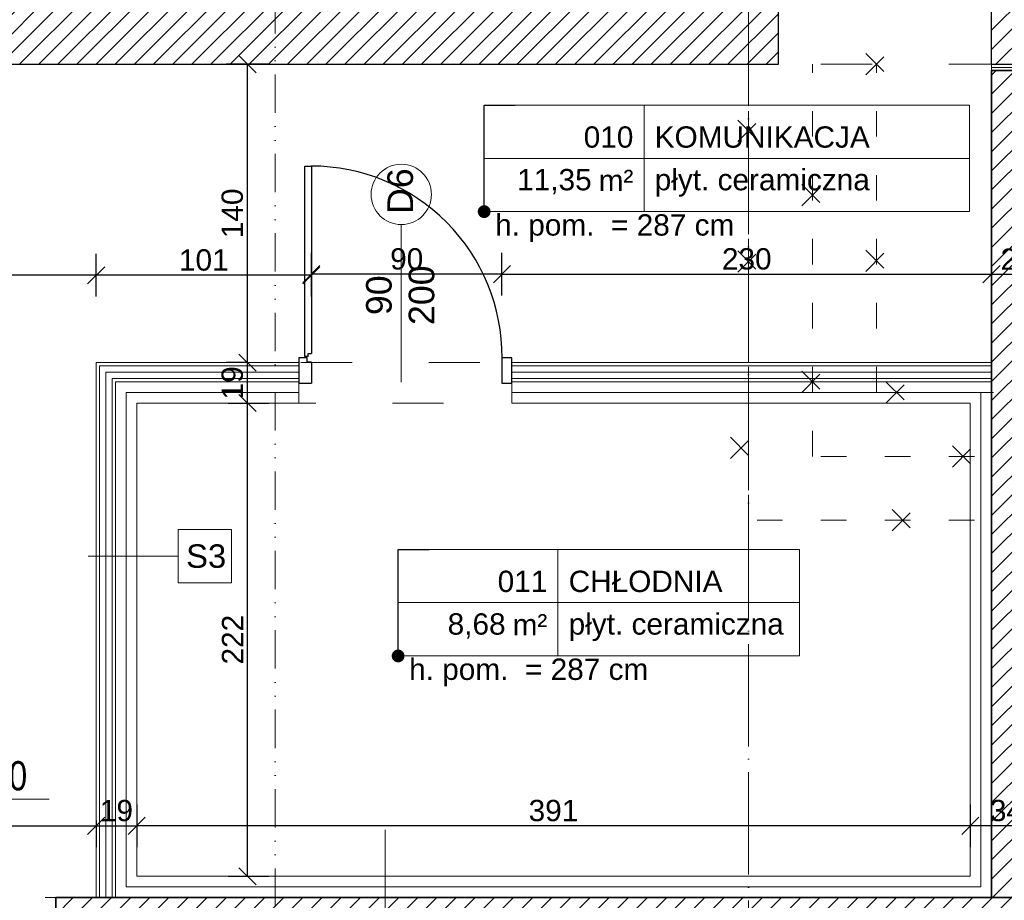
# Model space of a CAD drawing. Header units: millimetres. Extents: x -2720 to 125583, y -8970 to 34912.
# Tile 43 of 105: x 14447 to 14909, y 17928 to 18342. Entities that reach past the tile are written whole.
import ezdxf
from ezdxf import colors
from ezdxf.entities.mleader import LeaderData, LeaderLine
from ezdxf.enums import TextEntityAlignment as Align
from ezdxf.math import Vec2, Vec3

# ---------------------------------------------------------------- set-up
doc = ezdxf.new("R2010")
doc.units = ezdxf.units.MM
for name, pattern in [('1KS_2KP-50', [37.05, 12, 6, -6.35, 0, -6.35, 0, -6.35]), ('ACAD_ISO03W100', [30, 12, -18]), ('ACAD_ISO04W100', [30, 24, -3, 0, -3])]:
    doc.linetypes.add(name, pattern=pattern)
for name, color, linetype, lineweight, true_color in [('A_DZIAŁOWA_PROJEKTOWANE', 7, 'Continuous', 18, 0x007cb0), ('A_HATCH', 7, 'Continuous', 5, 0x999999), ('A_HATCH_PROJEKTOWANE', 7, 'Continuous', 9, 0x0089b6), ('A_IZOLEACJA TERMI_PROJEKTOWANA', 7, 'Continuous', 15, 0x0089b6), ('A_ŚCIANY NOWOPROJEKTOWANE', 140, 'Continuous', 35, 0x00bfff)]:
    doc.layers.add(name, color=color, linetype=linetype, lineweight=lineweight, true_color=true_color)
for name, color, linetype, lineweight in [('A_KONST_ISTNIEJĄCE', 83, 'Continuous', 25), ('A_LINIA PRZEKROJOWA', 223, '1KS_2KP-50', 15), ('A_OPISY', 40, 'Continuous', 9), ('A_OSIE KONSTRUKCYJNE', 150, 'ACAD_ISO04W100', 5), ('A_WIDOK', 141, 'Continuous', 13), ('A_WYMIAROWANIE', 7, 'Continuous', 9)]:
    doc.layers.add(name, color=color, linetype=linetype, lineweight=lineweight)
doc.layers.add('A_NIEWIDOCZNE  POMOCNICZE', color=252, linetype='ACAD_ISO03W100', lineweight=5, plot=False)
doc.styles.add('APLUS', font='arial.ttf', dxfattribs={"width": 0.6})
doc.styles.add('ARIAL', font='arial.ttf')
doc.styles.get("Standard").update_dxf_attribs({"font": 'arial.ttf'})
doc.linetypes.add('BATTING', pattern='A,0.0001,-0.1,[134,ltypeshp.shx,S=0.1,R=0,X=-0.1,Y=0],-0.2,[134,ltypeshp.shx,S=0.1,R=180,X=0.1,Y=0],-0.1', length=0.4001)
doc.dimstyles.new('1 do 100', dxfattribs={"dimtxt": 10, "dimasz": 8, "dimexe": 10, "dimexo": 10, "dimgap": 2, "dimtad": 1, "dimdec": 0, "dimtxsty": 'Standard', "dimblk": 'OBLIQUE', "dimcen": 2.5, "dimadec": 0, "dimazin": 0, "dimtfac": 1, "dimtdec": 0, "dimtmove": 0, "dimatfit": 3, "dimldrblk": 'OBLIQUE', "dimfxl": 10, "dimfxlon": 1, "dimarcsym": 0})
pattern_1 = [(45, (-1713.23, 355.087), (-4.490128, 4.490128), [])]

# ---------------------------------------------------------------- blocks, each defined once
blk = doc.blocks.new('*U8')
blk.add_hatch(color=256).paths.add_polyline_path([(0, 0.1532), (-0.198, 0.1532), (0, 0)])
blk.add_line((0, 0.1532), (0, 0.4))
blk.add_lwpolyline([(0, 0.1532), (0, 0), (-0.198, 0.1532), (0.6852, 0.1532)])
at = {"style": 'APLUS', "width": 0.8}
blk.add_attdef('%%P_0.00', text='', height=0.2, dxfattribs=at).set_placement((-0.1457, 0.1532), align=Align.BOTTOM_LEFT)
blk = doc.blocks.new('*U109')
at = {"lineweight": 5}
for p, q in [((-75, -25), (-75, 25)), ((-75, 25), (0, 25)), ((0, 0), (0, 25)), ((0, 25), (152.71, 25)), ((152.71, 25), (152.71, -25)), ((-75, -25), (0, -25)), ((152.71, -25), (0, -25))]:
    blk.add_line(p, q, dxfattribs=at)
at = {"lineweight": 5, "ltscale": 18.5}
for p, q in [((0, 25), (0, -25)), ((-75, 0), (152.71, 0))]:
    blk.add_line(p, q, dxfattribs=at)
at = {"lineweight": 5, "ltscale": 18.5, "insert": (-5, -10.38), "char_height": 10, "attachment_point": 6, "style": 'ARIAL'}
blk.add_mtext('\\A1;m²', dxfattribs=at)
at = {"lineweight": 5, "style": 'ARIAL'}
blk.add_attdef('1NR', text='', height=10, dxfattribs=at).set_placement((-5, 5), align=Align.RIGHT)
blk.add_attdef('2POM', (5, 5), '', height=10, dxfattribs=at)
blk.add_attdef('4PL2', text='', height=10, dxfattribs=at).set_placement((-24.57, -5), align=Align.TOP_RIGHT)
blk.add_attdef('3POS', text='', height=10, dxfattribs=at).set_placement((5, -5), align=Align.TOP_LEFT)
blk = doc.blocks.new('_Dot')
at = {"color": 0, "linetype": 'ByBlock', "lineweight": -2}
blk.add_line((-0.5, 0), (-1, 0), dxfattribs=at)
at = {"color": 0, "linetype": 'ByBlock', "const_width": 0.5}
blk.add_lwpolyline([(-0.25, 0, 1), (0.25, 0, 1)], format="xyb", close=True, dxfattribs=at)
blk = doc.blocks.new('*U146')
at = {"lineweight": 5}
for p, q in [((-75, -25), (-75, 25)), ((-75, 25), (0, 25)), ((0, 0), (0, 25)), ((0, 25), (113.29, 25)), ((113.29, 25), (113.29, -25)), ((-75, -25), (0, -25)), ((113.29, -25), (0, -25))]:
    blk.add_line(p, q, dxfattribs=at)
at = {"lineweight": 5, "ltscale": 18.5}
for p, q in [((0, 25), (0, -25)), ((-75, 0), (113.29, 0))]:
    blk.add_line(p, q, dxfattribs=at)
at = {"lineweight": 5, "ltscale": 18.5, "insert": (-5, -10.38), "char_height": 10, "attachment_point": 6, "style": 'ARIAL'}
blk.add_mtext('\\A1;m²', dxfattribs=at)
at = {"lineweight": 5, "style": 'ARIAL'}
blk.add_attdef('1NR', text='', height=10, dxfattribs=at).set_placement((-5, 5), align=Align.RIGHT)
blk.add_attdef('2POM', (5, 5), '', height=10, dxfattribs=at)
blk.add_attdef('4PL2', text='', height=10, dxfattribs=at).set_placement((-24.57, -5), align=Align.TOP_RIGHT)
blk.add_attdef('3POS', text='', height=10, dxfattribs=at).set_placement((5, -5), align=Align.TOP_LEFT)
blk = doc.blocks.new('OSI')
at = {"layer": 'A_OSIE KONSTRUKCYJNE', "ltscale": 2}
blk.add_line((17829.03, 22227.01), (17829.03, 19966.92), dxfattribs=at)
blk = doc.blocks.new('ROZBIÓRKI_DOM')
at = {"layer": 'A_OPISY', "color": 22, "linetype": 'ACAD_ISO03W100', "true_color": 0xe22908}
for p, q in [((19116.15, 7729.89), (19126.15, 7719.89)), ((19116.15, 7719.89), (19126.15, 7729.89)), ((19056.15, 7698.57), (19066.15, 7688.57)), ((19056.15, 7688.57), (19066.15, 7698.57)), ((19086.15, 7668.45), (19096.15, 7658.45)), ((19086.15, 7658.45), (19096.15, 7668.45)), ((19056.15, 7637.27), (19066.15, 7627.27)), ((19056.15, 7627.27), (19066.15, 7637.27)), ((19116.15, 7637.68), (19126.15, 7627.68)), ((19116.15, 7627.68), (19126.15, 7637.68)), ((19086.15, 7580.89), (19096.15, 7570.89)), ((19086.15, 7570.89), (19096.15, 7580.89)), ((19125.65, 7575.89), (19135.65, 7565.89)), ((19125.65, 7565.89), (19135.65, 7575.89)), ((19052.65, 7549.85), (19062.65, 7539.85)), ((19052.65, 7539.85), (19062.65, 7549.85)), ((19156.8, 7545.89), (19166.8, 7535.89)), ((19156.8, 7535.89), (19166.8, 7545.89)), ((19128.49, 7515.89), (19138.49, 7505.89)), ((19128.49, 7505.89), (19138.49, 7515.89))]:
    blk.add_line(p, q, dxfattribs=at)
for points in [[(19347.15, 7510.89), (19061.15, 7510.89), (19061.15, 7724.89)], [(19347.15, 7540.89), (19091.15, 7540.89), (19091.15, 7724.89)], [(19566.15, 7570.89), (19121.15, 7570.89), (19121.15, 7724.89)]]:
    blk.add_lwpolyline(points, dxfattribs=at)
blk = doc.blocks.new('_Oblique')
at = {"color": 0, "linetype": 'ByBlock', "lineweight": -2}
blk.add_line((-0.5, -0.5), (0.5, 0.5), dxfattribs=at)
blk = doc.blocks.new('*D225')
at = {"layer": 'A_WYMIAROWANIE', "color": 0, "lineweight": -2, "ltscale": 2, "transparency": 16777216}
for p, q in [((14343.26, 17963.32), (14343.26, 17953.32)), ((14343.26, 17963.32), (14483.26, 17963.32)), ((14483.26, 17965.89), (14483.26, 17953.32))]:
    blk.add_line(p, q, dxfattribs=at)
at = {"layer": 'Defpoints', "color": 0, "ltscale": 2, "transparency": 16777216}
for p in [(14483.26, 17975.89), (14343.26, 17971.33), (14483.26, 17963.32)]:
    blk.add_point(p, dxfattribs=at)
at = {"layer": 'A_WYMIAROWANIE', "color": 0, "lineweight": -2, "ltscale": 2, "transparency": 16777216, "xscale": 8, "yscale": 8, "zscale": 8, "rotation": 180}
blk.add_blockref('_Oblique', (14343.26, 17963.32), dxfattribs=at)
at = {"layer": 'A_WYMIAROWANIE', "color": 0, "lineweight": -2, "ltscale": 2, "transparency": 16777216, "xscale": 8, "yscale": 8, "zscale": 8}
blk.add_blockref('_Oblique', (14483.26, 17963.32), dxfattribs=at)
at = {"layer": 'A_WYMIAROWANIE', "color": 0, "ltscale": 2, "transparency": 16777216, "insert": (14413.26, 17970.42), "char_height": 10, "attachment_point": 5}
blk.add_mtext('140', dxfattribs=at)
blk = doc.blocks.new('*D226')
at = {"layer": 'A_WYMIAROWANIE', "color": 0, "lineweight": -2, "ltscale": 2, "transparency": 16777216}
for p, q in [((14483.26, 17965.89), (14483.26, 17953.32)), ((14483.26, 17963.32), (14502.26, 17963.32)), ((14502.26, 17966.58), (14502.26, 17953.32))]:
    blk.add_line(p, q, dxfattribs=at)
at = {"layer": 'Defpoints', "color": 0, "ltscale": 2, "transparency": 16777216}
for p in [(14502.26, 17976.58), (14483.26, 17975.89), (14502.26, 17963.32)]:
    blk.add_point(p, dxfattribs=at)
at = {"layer": 'A_WYMIAROWANIE', "color": 0, "lineweight": -2, "ltscale": 2, "transparency": 16777216, "xscale": 8, "yscale": 8, "zscale": 8, "rotation": 180}
blk.add_blockref('_Oblique', (14483.26, 17963.32), dxfattribs=at)
at = {"layer": 'A_WYMIAROWANIE', "color": 0, "lineweight": -2, "ltscale": 2, "transparency": 16777216, "xscale": 8, "yscale": 8, "zscale": 8}
blk.add_blockref('_Oblique', (14502.26, 17963.32), dxfattribs=at)
at = {"layer": 'A_WYMIAROWANIE', "color": 0, "ltscale": 2, "transparency": 16777216, "insert": (14492.76, 17970.42), "char_height": 10, "attachment_point": 5}
blk.add_mtext('19', dxfattribs=at)
blk = doc.blocks.new('*D232')
at = {"layer": 'A_WYMIAROWANIE', "color": 0, "lineweight": -2, "ltscale": 2, "transparency": 16777216}
for p, q in [((14584.22, 18212.14), (14584.22, 18232.14)), ((14673.62, 18212.14), (14673.62, 18232.14)), ((14673.62, 18222.14), (14584.22, 18222.14))]:
    blk.add_line(p, q, dxfattribs=at)
at = {"layer": 'Defpoints', "color": 0, "ltscale": 2, "transparency": 16777216}
for p in [(14584.22, 18222.14), (14584.22, 18175.92), (14673.62, 18176.91)]:
    blk.add_point(p, dxfattribs=at)
at = {"layer": 'A_WYMIAROWANIE', "color": 0, "lineweight": -2, "ltscale": 2, "transparency": 16777216, "xscale": 8, "yscale": 8, "zscale": 8, "rotation": 180}
blk.add_blockref('_Oblique', (14584.22, 18222.14), dxfattribs=at)
at = {"layer": 'A_WYMIAROWANIE', "color": 0, "lineweight": -2, "ltscale": 2, "transparency": 16777216, "xscale": 8, "yscale": 8, "zscale": 8}
blk.add_blockref('_Oblique', (14673.62, 18222.14), dxfattribs=at)
at = {"layer": 'A_WYMIAROWANIE', "color": 0, "ltscale": 2, "transparency": 16777216, "insert": (14628.92, 18229.25), "char_height": 10, "attachment_point": 5}
blk.add_mtext('90', dxfattribs=at)
blk = doc.blocks.new('*D233')
at = {"layer": 'A_WYMIAROWANIE', "color": 0, "lineweight": -2, "ltscale": 2, "transparency": 16777216}
for p, q in [((14483.26, 18211.64), (14483.26, 18231.64)), ((14584.22, 18211.64), (14584.22, 18231.64)), ((14584.22, 18221.64), (14483.26, 18221.64))]:
    blk.add_line(p, q, dxfattribs=at)
at = {"layer": 'Defpoints', "color": 0, "ltscale": 2, "transparency": 16777216}
for p in [(14483.26, 18221.64), (14483.26, 18180.66), (14584.22, 18175.92)]:
    blk.add_point(p, dxfattribs=at)
at = {"layer": 'A_WYMIAROWANIE', "color": 0, "lineweight": -2, "ltscale": 2, "transparency": 16777216, "xscale": 8, "yscale": 8, "zscale": 8, "rotation": 180}
blk.add_blockref('_Oblique', (14483.26, 18221.64), dxfattribs=at)
at = {"layer": 'A_WYMIAROWANIE', "color": 0, "lineweight": -2, "ltscale": 2, "transparency": 16777216, "xscale": 8, "yscale": 8, "zscale": 8}
blk.add_blockref('_Oblique', (14584.22, 18221.64), dxfattribs=at)
at = {"layer": 'A_WYMIAROWANIE', "color": 0, "ltscale": 2, "transparency": 16777216, "insert": (14533.74, 18228.74), "char_height": 10, "attachment_point": 5}
blk.add_mtext('101', dxfattribs=at)
blk = doc.blocks.new('*D234')
at = {"layer": 'A_WYMIAROWANIE', "color": 0, "lineweight": -2, "ltscale": 2, "transparency": 16777216}
for p, q in [((14343.26, 18211.64), (14343.26, 18231.64)), ((14483.26, 18211.64), (14483.26, 18231.64)), ((14483.26, 18221.64), (14343.26, 18221.64))]:
    blk.add_line(p, q, dxfattribs=at)
at = {"layer": 'Defpoints', "color": 0, "ltscale": 2, "transparency": 16777216}
for p in [(14343.26, 18221.64), (14343.26, 18190.91), (14483.26, 18180.66)]:
    blk.add_point(p, dxfattribs=at)
at = {"layer": 'A_WYMIAROWANIE', "color": 0, "lineweight": -2, "ltscale": 2, "transparency": 16777216, "xscale": 8, "yscale": 8, "zscale": 8, "rotation": 180}
blk.add_blockref('_Oblique', (14343.26, 18221.64), dxfattribs=at)
at = {"layer": 'A_WYMIAROWANIE', "color": 0, "lineweight": -2, "ltscale": 2, "transparency": 16777216, "xscale": 8, "yscale": 8, "zscale": 8}
blk.add_blockref('_Oblique', (14483.26, 18221.64), dxfattribs=at)
at = {"layer": 'A_WYMIAROWANIE', "color": 0, "ltscale": 2, "transparency": 16777216, "insert": (14413.26, 18228.74), "char_height": 10, "attachment_point": 5}
blk.add_mtext('140', dxfattribs=at)
blk = doc.blocks.new('*D308')
at = {"layer": 'A_WYMIAROWANIE', "color": 0, "lineweight": -2, "ltscale": 2, "transparency": 16777216}
for p, q in [((13281.26, 17626.09), (13281.26, 17606.09)), ((15776.26, 17626.09), (15776.26, 17606.09)), ((13281.26, 17616.09), (15776.26, 17616.09))]:
    blk.add_line(p, q, dxfattribs=at)
at = {"layer": 'Defpoints', "color": 0, "ltscale": 2, "transparency": 16777216}
for p in [(13281.26, 18149.66), (15776.26, 18149.66), (15776.26, 17616.09)]:
    blk.add_point(p, dxfattribs=at)
at = {"layer": 'A_WYMIAROWANIE', "color": 0, "lineweight": -2, "ltscale": 2, "transparency": 16777216, "xscale": 8, "yscale": 8, "zscale": 8, "rotation": 180}
blk.add_blockref('_Oblique', (13281.26, 17616.09), dxfattribs=at)
at = {"layer": 'A_WYMIAROWANIE', "color": 0, "lineweight": -2, "ltscale": 2, "transparency": 16777216, "xscale": 8, "yscale": 8, "zscale": 8}
blk.add_blockref('_Oblique', (15776.26, 17616.09), dxfattribs=at)
at = {"layer": 'A_WYMIAROWANIE', "color": 0, "ltscale": 2, "transparency": 16777216, "insert": (14528.76, 17623.2), "char_height": 10, "attachment_point": 5}
blk.add_mtext('2495', dxfattribs=at)
blk = doc.blocks.new('*D488')
at = {"layer": 'A_WYMIAROWANIE', "color": 0, "lineweight": -2, "ltscale": 2, "transparency": 16777216}
for p, q in [((14893.26, 17973.32), (14893.26, 17953.32)), ((14927.26, 17963.32), (14927.26, 17973.32)), ((14927.26, 17963.32), (14893.26, 17963.32))]:
    blk.add_line(p, q, dxfattribs=at)
at = {"layer": 'Defpoints', "color": 0, "ltscale": 2, "transparency": 16777216}
for p in [(14893.26, 17997.82), (14893.26, 17963.32), (14927.26, 17963.32)]:
    blk.add_point(p, dxfattribs=at)
at = {"layer": 'A_WYMIAROWANIE', "color": 0, "lineweight": -2, "ltscale": 2, "transparency": 16777216, "xscale": 8, "yscale": 8, "zscale": 8, "rotation": 180}
blk.add_blockref('_Oblique', (14893.26, 17963.32), dxfattribs=at)
at = {"layer": 'A_WYMIAROWANIE', "color": 0, "lineweight": -2, "ltscale": 2, "transparency": 16777216, "xscale": 8, "yscale": 8, "zscale": 8}
blk.add_blockref('_Oblique', (14927.26, 17963.32), dxfattribs=at)
at = {"layer": 'A_WYMIAROWANIE', "color": 0, "ltscale": 2, "transparency": 16777216, "insert": (14910.26, 17970.43), "char_height": 10, "attachment_point": 5}
blk.add_mtext('34', dxfattribs=at)
blk = doc.blocks.new('*D489')
at = {"layer": 'A_WYMIAROWANIE', "color": 0, "lineweight": -2, "ltscale": 2, "transparency": 16777216}
for p, q in [((14502.26, 17973.32), (14502.26, 17953.32)), ((14893.26, 17973.32), (14893.26, 17953.32)), ((14893.26, 17963.32), (14502.26, 17963.32))]:
    blk.add_line(p, q, dxfattribs=at)
at = {"layer": 'Defpoints', "color": 0, "ltscale": 2, "transparency": 16777216}
for p in [(14502.26, 17998.25), (14893.26, 17997.82), (14502.26, 17963.32)]:
    blk.add_point(p, dxfattribs=at)
at = {"layer": 'A_WYMIAROWANIE', "color": 0, "lineweight": -2, "ltscale": 2, "transparency": 16777216, "xscale": 8, "yscale": 8, "zscale": 8, "rotation": 180}
blk.add_blockref('_Oblique', (14502.26, 17963.32), dxfattribs=at)
at = {"layer": 'A_WYMIAROWANIE', "color": 0, "lineweight": -2, "ltscale": 2, "transparency": 16777216, "xscale": 8, "yscale": 8, "zscale": 8}
blk.add_blockref('_Oblique', (14893.26, 17963.32), dxfattribs=at)
at = {"layer": 'A_WYMIAROWANIE', "color": 0, "ltscale": 2, "transparency": 16777216, "insert": (14697.76, 17970.43), "char_height": 10, "attachment_point": 5}
blk.add_mtext('391', dxfattribs=at)
blk = doc.blocks.new('*D491')
at = {"layer": 'A_WYMIAROWANIE', "color": 0, "lineweight": -2, "ltscale": 2, "transparency": 16777216}
for p, q in [((14673.62, 18212.14), (14673.62, 18232.14)), ((14673.62, 18222.14), (14903.26, 18222.14)), ((14903.26, 18222.14), (14903.26, 18212.14))]:
    blk.add_line(p, q, dxfattribs=at)
at = {"layer": 'Defpoints', "color": 0, "ltscale": 2, "transparency": 16777216}
for p in [(14903.26, 18223.7), (14903.26, 18222.14), (14673.62, 18170.95)]:
    blk.add_point(p, dxfattribs=at)
at = {"layer": 'A_WYMIAROWANIE', "color": 0, "lineweight": -2, "ltscale": 2, "transparency": 16777216, "xscale": 8, "yscale": 8, "zscale": 8, "rotation": 180}
blk.add_blockref('_Oblique', (14673.62, 18222.14), dxfattribs=at)
at = {"layer": 'A_WYMIAROWANIE', "color": 0, "lineweight": -2, "ltscale": 2, "transparency": 16777216, "xscale": 8, "yscale": 8, "zscale": 8}
blk.add_blockref('_Oblique', (14903.26, 18222.14), dxfattribs=at)
at = {"layer": 'A_WYMIAROWANIE', "color": 0, "ltscale": 2, "transparency": 16777216, "insert": (14788.44, 18229.25), "char_height": 10, "attachment_point": 5}
blk.add_mtext('230', dxfattribs=at)
blk = doc.blocks.new('*D492')
at = {"layer": 'A_WYMIAROWANIE', "color": 0, "lineweight": -2, "ltscale": 2, "transparency": 16777216}
for p, q in [((14927.26, 18232.14), (14927.26, 18212.14)), ((14903.26, 18222.14), (14903.26, 18212.14)), ((14903.26, 18222.14), (14927.26, 18222.14))]:
    blk.add_line(p, q, dxfattribs=at)
at = {"layer": 'Defpoints', "color": 0, "ltscale": 2, "transparency": 16777216}
for p in [(14927.26, 18268.64), (14903.26, 18223.7), (14927.26, 18222.14)]:
    blk.add_point(p, dxfattribs=at)
at = {"layer": 'A_WYMIAROWANIE', "color": 0, "lineweight": -2, "ltscale": 2, "transparency": 16777216, "xscale": 8, "yscale": 8, "zscale": 8, "rotation": 180}
blk.add_blockref('_Oblique', (14903.26, 18222.14), dxfattribs=at)
at = {"layer": 'A_WYMIAROWANIE', "color": 0, "lineweight": -2, "ltscale": 2, "transparency": 16777216, "xscale": 8, "yscale": 8, "zscale": 8}
blk.add_blockref('_Oblique', (14927.26, 18222.14), dxfattribs=at)
at = {"layer": 'A_WYMIAROWANIE', "color": 0, "ltscale": 2, "transparency": 16777216, "insert": (14915.26, 18229.17), "char_height": 10, "attachment_point": 5}
blk.add_mtext('24', dxfattribs=at)
blk = doc.blocks.new('*D516')
at = {"layer": 'A_WYMIAROWANIE', "color": 0, "lineweight": -2, "ltscale": 2, "transparency": 16777216}
for p, q in [((14545.23, 18161.66), (14564.25, 18161.66)), ((14554.25, 17939.66), (14554.25, 18161.66)), ((14545.23, 17939.66), (14564.25, 17939.66))]:
    blk.add_line(p, q, dxfattribs=at)
at = {"layer": 'Defpoints', "color": 0, "ltscale": 2, "transparency": 16777216}
for p in [(14535.23, 18161.66), (14554.25, 18161.66), (14535.23, 17939.66)]:
    blk.add_point(p, dxfattribs=at)
at = {"layer": 'A_WYMIAROWANIE', "color": 0, "lineweight": -2, "ltscale": 2, "transparency": 16777216, "xscale": 8, "yscale": 8, "zscale": 8}
for p, rotation in [((14554.25, 18161.66), 90), ((14554.25, 17939.66), 270)]:
    blk.add_blockref('_Oblique', p, dxfattribs=dict(at, rotation=rotation))
at = {"layer": 'A_WYMIAROWANIE', "color": 0, "ltscale": 2, "transparency": 16777216, "insert": (14547.23, 18050.66), "char_height": 10, "attachment_point": 5, "rotation": 90}
blk.add_mtext('222', dxfattribs=at)
blk = doc.blocks.new('*D517')
at = {"layer": 'A_WYMIAROWANIE', "color": 0, "lineweight": -2, "ltscale": 2, "transparency": 16777216}
for p, q in [((14554.25, 18180.66), (14544.25, 18180.66)), ((14554.25, 18161.66), (14554.25, 18180.66)), ((14545.23, 18161.66), (14564.25, 18161.66))]:
    blk.add_line(p, q, dxfattribs=at)
at = {"layer": 'Defpoints', "color": 0, "ltscale": 2, "transparency": 16777216}
for p in [(14554.25, 18180.66), (14560.97, 18180.66), (14535.23, 18161.66)]:
    blk.add_point(p, dxfattribs=at)
at = {"layer": 'A_WYMIAROWANIE', "color": 0, "lineweight": -2, "ltscale": 2, "transparency": 16777216, "xscale": 8, "yscale": 8, "zscale": 8}
for p, rotation in [((14554.25, 18180.66), 90), ((14554.25, 18161.66), 270)]:
    blk.add_blockref('_Oblique', p, dxfattribs=dict(at, rotation=rotation))
at = {"layer": 'A_WYMIAROWANIE', "color": 0, "ltscale": 2, "transparency": 16777216, "insert": (14547.14, 18171.16), "char_height": 10, "attachment_point": 5, "rotation": 90}
blk.add_mtext('19', dxfattribs=at)
blk = doc.blocks.new('*D518')
at = {"layer": 'A_WYMIAROWANIE', "color": 0, "lineweight": -2, "ltscale": 2, "transparency": 16777216}
for p, q in [((14564.25, 18320.66), (14544.25, 18320.66)), ((14554.25, 18180.66), (14554.25, 18320.66)), ((14554.25, 18180.66), (14544.25, 18180.66))]:
    blk.add_line(p, q, dxfattribs=at)
at = {"layer": 'Defpoints', "color": 0, "ltscale": 2, "transparency": 16777216}
for p in [(14554.25, 18320.66), (14583.63, 18320.66), (14560.97, 18180.66)]:
    blk.add_point(p, dxfattribs=at)
at = {"layer": 'A_WYMIAROWANIE', "color": 0, "lineweight": -2, "ltscale": 2, "transparency": 16777216, "xscale": 8, "yscale": 8, "zscale": 8}
for p, rotation in [((14554.25, 18320.66), 90), ((14554.25, 18180.66), 270)]:
    blk.add_blockref('_Oblique', p, dxfattribs=dict(at, rotation=rotation))
at = {"layer": 'A_WYMIAROWANIE', "color": 0, "ltscale": 2, "transparency": 16777216, "insert": (14547.14, 18250.66), "char_height": 10, "attachment_point": 5, "rotation": 90}
blk.add_mtext('140', dxfattribs=at)

msp = doc.modelspace()

# ---------------------------------------------------------------- hatches: boundary and pattern name
at = {"layer": 'A_HATCH'}
h = msp.add_hatch(dxfattribs=at)
h.set_pattern_fill('ANSI31', color=256, scale=2)
h.set_pattern_definition(pattern_1)
h.paths.add_polyline_path([(14201.26, 19300.66), (14129.26, 19300.66), (14129.26, 19244.66), (14201.26, 19244.66)])
h.paths.add_polyline_path([(14201.26, 19595.66), (14158.26, 19595.66), (14158.26, 19530.66), (14201.26, 19530.66)])
h.paths.add_polyline_path([(14158.26, 19595.66), (14129.26, 19595.66), (14129.26, 19530.66), (14158.26, 19530.66)])
h.paths.add_polyline_path([(14229.26, 19638.66), (14158.26, 19638.66), (14158.26, 19643.66), (13983.29, 19643.66), (13983.29, 19635.66), (13983.26, 19600.66), (14115.26, 19600.66), (14115.26, 19595.66), (14229.26, 19595.66)])
h.paths.add_polyline_path([(14510.26, 19638.66), (14466.26, 19638.66), (14466.26, 19630.66), (14466.26, 19595.66), (14510.26, 19595.66)])
h.paths.add_polyline_path([(13757.26, 19643.66), (13706.26, 19643.66), (13706.26, 19635.66), (13706.26, 19600.66), (13757.26, 19600.66)])
h.paths.add_polyline_path([(13480.26, 19643.66), (13293.26, 19643.66), (13293.26, 19527.66), (13301.26, 19527.66), (13336.26, 19527.66), (13336.26, 19600.66), (13480.26, 19600.66)])
h.paths.add_polyline_path([(13336.26, 19307.66), (13293.26, 19307.66), (13293.26, 19251.66), (13301.26, 19251.66), (13336.26, 19251.66)])
h.paths.add_polyline_path([(13336.26, 19019.66), (13293.26, 19019.66), (13293.26, 18419.66), (13336.26, 18419.66)])
h.paths.add_polyline_path([(13812.26, 18204.66), (13336.26, 18204.66), (13336.26, 18223.66), (13293.26, 18223.66), (13293.26, 18161.66), (13812.26, 18161.66), (13812.26, 18173.58)])
h.paths.add_polyline_path([(14014.26, 18204.66), (13990.26, 18204.66), (13971.26, 18204.66), (13942.26, 18204.66), (13942.26, 18161.66), (14014.26, 18161.66)])
h.paths.add_polyline_path([(14201.26, 18471.18), (14178.76, 18471.18), (14201.26, 18471.18), (14201.26, 19016.66), (14158.26, 19016.66), (14158.26, 18320.66), (14803.26, 18320.66), (14803.26, 18363.66), (14201.26, 18363.66)])
h.paths.add_polyline_path([(14114.26, 18402.66), (14136.76, 18402.66), (14114.26, 18402.66), (14114.26, 18356.66), (13971.26, 18356.66), (13971.26, 18313.66), (14156.26, 18313.66), (14156.26, 19016.66), (14129.26, 19016.66), (14129.26, 18725.66), (14114.26, 18725.66)])
h = msp.add_hatch(dxfattribs=at)
h.set_pattern_fill('ANSI31', color=256, scale=2)
h.set_pattern_definition(pattern_1)
h.paths.add_polyline_path([(15360.26, 18363.66), (15290.26, 18363.66), (15250.26, 18363.66), (15250.26, 18320.66), (15294.26, 18320.66), (15294.26, 18306.66), (15360.26, 18306.66)])
h.paths.add_polyline_path([(15075.26, 18363.66), (14903.26, 18363.66), (14903.26, 18320.66), (15075.26, 18320.66)])
h.paths.add_polyline_path([(14803.26, 18456.66), (14775.26, 18456.66), (14775.26, 18363.66), (14803.26, 18363.66)])
h.paths.add_polyline_path([(14803.26, 18581.66), (14775.26, 18581.66), (14775.26, 18556.66), (14803.26, 18556.66)])
h.paths.add_polyline_path([(14852.26, 19003.66), (14803.26, 19003.66), (14803.26, 18933.66), (14852.26, 18933.66)])
h.paths.add_polyline_path([(14852.26, 19121.66), (14818.26, 19121.66), (14818.26, 19153.66), (14811.36, 19153.66), (14775.26, 19153.66), (14775.26, 19093.66), (14803.26, 19093.66), (14852.26, 19093.66)])
h.paths.add_polyline_path([(15063.26, 19251.66), (15035.26, 19251.66), (15035.26, 19216.66), (15063.26, 19216.66)])
h.paths.add_polyline_path([(15063.26, 19428.66), (15063.26, 19471.66), (15010.26, 19471.66), (15010.26, 19464.23), (15010.26, 19428.66), (15035.26, 19428.66), (15035.26, 19355.66), (15063.26, 19355.66)])
h.paths.add_polyline_path([(14818.26, 19638.66), (14747.26, 19638.66), (14747.26, 19630.66), (14747.26, 19595.66), (14775.26, 19595.66), (14775.26, 19428.66), (14865.26, 19428.66), (14865.26, 19471.66), (14818.26, 19471.66)])
h.paths.add_polyline_path([(14818.26, 19428.66), (14775.26, 19428.66), (14775.26, 19280.66), (14818.26, 19280.66)])
h.paths.add_polyline_path([(15228.71, 19099.16), (15228.71, 19113.16), (15242.71, 19113.16), (15242.71, 19099.16)])
h.paths.add_polyline_path([(15269.06, 19121.66), (15269.06, 19099.16), (15255.06, 19099.16), (15255.06, 19121.66), (15063.26, 19121.66), (15063.26, 19126.66), (15035.26, 19126.66), (15035.26, 19121.66), (15035.26, 19093.66), (15290.26, 19093.66), (15290.26, 19121.66)])
h.paths.add_polyline_path([(14775.26, 18991.15), (14797.76, 18991.15), (14797.76, 18977.15), (14775.26, 18977.15), (14775.26, 18669.66), (14803.26, 18669.66), (14803.26, 19093.66), (14775.26, 19093.66)])
at = {"layer": 'A_HATCH_PROJEKTOWANE', "ltscale": 2}
h = msp.add_hatch(dxfattribs=at)
h.set_pattern_fill('ANSI31', color=256, scale=2)
h.set_pattern_definition([(45, (-3039.768, -2375.465), (-4.490128, 4.490128), [])])
h.paths.add_polyline_path([(14927.26, 18317.66), (14903.26, 18317.66), (14903.26, 17929.66), (14927.26, 17929.66)])
h.paths.add_polyline_path([(14464.26, 17929.66), (14464.26, 17905.66), (14593.49, 17905.66), (14593.49, 17929.66)])
h.paths.add_polyline_path([(14229.26, 17929.66), (14229.26, 17905.66), (14364.26, 17905.66), (14364.26, 17929.66)])
h.paths.add_polyline_path([(14343.26, 18075.66), (14319.26, 18075.66), (14319.26, 17929.66), (14343.26, 17929.66)])
h.paths.add_polyline_path([(14343.26, 18175.66), (14343.26, 18195.66), (14319.26, 18195.66), (14319.26, 18175.66)])
h.paths.add_polyline_path([(14343.26, 18317.66), (14319.26, 18317.66), (14319.26, 18295.66), (14343.26, 18295.66)])
h.paths.add_polyline_path([(14014.26, 18158.66), (13990.26, 18158.66), (13990.26, 17905.66), (14079.26, 17905.66), (14079.26, 17913.66), (14079.26, 17929.66), (14014.26, 17929.66)])
h.paths.add_polyline_path([(15054.26, 17905.66), (15054.26, 17929.66), (14593.49, 17929.66), (14593.49, 17905.66)])
h.paths.add_polyline_path([(15204.26, 17929.66), (15204.26, 17905.66), (15318.26, 17905.66), (15318.26, 18145.66), (15318.26, 18163.66), (15294.26, 18163.66), (15294.26, 18145.66), (15294.26, 17929.66)])

# ---------------------------------------------------------------- linework, layer by layer
at = {"color": 144}
for p, q in [((14582.65, 18183.45), (14582.65, 18184.99)), ((14582.65, 18184.99), (14584.2, 18184.99)), ((14582.23, 18180.88), (14582.23, 18182.87)), ((14584.22, 18180.88), (14582.23, 18180.88))]:
    msp.add_line(p, q, dxfattribs=at)
for points in [[(14581.11, 18183.45), (14581.11, 18272.85), (14584.2, 18272.85), (14584.2, 18184.99)], [(14582.23, 18182.87), (14578.26, 18182.87), (14578.26, 18170.95), (14584.22, 18170.95)], [(14582.65, 18183.45), (14581.11, 18183.45)], [(14584.22, 18180.88), (14584.22, 18170.95)], [(14678.26, 18170.95), (14678.26, 18182.87), (14673.62, 18182.87), (14673.62, 18170.95), (14678.26, 18170.95)]]:
    msp.add_lwpolyline(points, dxfattribs=at)
msp.add_arc((14584.2, 18183.42), 89.43, 359.6452, 90.0011, dxfattribs=at)
at = {"layer": 'A_DZIAŁOWA_PROJEKTOWANE', "ltscale": 2}
for p, q in [((14578.26, 18171.66), (14578.26, 18180.66)), ((14678.26, 18180.66), (14903.26, 18180.66)), ((14903.26, 18180.66), (14903.26, 18171.66)), ((14678.26, 18179.16), (14903.26, 18179.16)), ((14578.26, 18171.66), (14578.26, 18161.66)), ((14678.26, 18173.16), (14903.26, 18173.16)), ((14678.26, 18171.66), (14903.26, 18171.66)), ((14678.26, 18171.66), (14678.26, 18161.66))]:
    msp.add_line(p, q, dxfattribs=at)
for points in [[(14483.26, 17929.66), (14483.26, 18180.66), (14578.26, 18180.66)], [(14484.76, 17929.66), (14484.76, 18179.16), (14578.26, 18179.16)], [(14490.76, 17929.66), (14490.76, 18173.16), (14578.26, 18173.16)], [(14492.26, 17929.66), (14492.26, 18171.66), (14578.26, 18171.66)], [(14678.26, 18161.66), (14893.26, 18161.66), (14893.26, 17939.66), (14502.26, 17939.66), (14502.26, 18161.66), (14578.26, 18161.66)]]:
    msp.add_lwpolyline(points, dxfattribs=at)
at = {"layer": 'A_IZOLEACJA TERMI_PROJEKTOWANA', "ltscale": 2}
msp.add_line((14903.26, 18317.66), (14903.26, 18320.66), dxfattribs=at)
at = {"layer": 'A_IZOLEACJA TERMI_PROJEKTOWANA', "linetype": 'BATTING', "ltscale": 3}
msp.add_line((14903.26, 18319.16), (14927.26, 18319.16), dxfattribs=at)
at = {"layer": 'A_IZOLEACJA TERMI_PROJEKTOWANA', "linetype": 'BATTING', "ltscale": 7}
msp.add_line((14678.26, 18176.16), (14903.26, 18176.16), dxfattribs=at)
msp.add_lwpolyline([(14487.76, 17929.66), (14487.76, 18176.16), (14578.26, 18176.16)], dxfattribs=at)
at = {"layer": 'A_IZOLEACJA TERMI_PROJEKTOWANA', "linetype": 'BATTING', "ltscale": 12}
msp.add_lwpolyline([(14678.26, 18166.66), (14898.26, 18166.66), (14898.26, 17934.66), (14497.26, 17934.66), (14497.26, 18166.66), (14578.26, 18166.66)], dxfattribs=at)
at = {"layer": 'A_KONST_ISTNIEJĄCE', "ltscale": 2}
for p, q in [((14803.26, 18320.66), (14803.26, 18363.66)), ((14903.26, 18320.66), (14903.26, 18363.66))]:
    msp.add_line(p, q, dxfattribs=at)
for points in [[(14158.26, 18320.66), (14803.26, 18320.66)], [(14903.26, 18320.66), (15075.26, 18320.66)]]:
    msp.add_lwpolyline(points, dxfattribs=at)
at = {"layer": 'A_LINIA PRZEKROJOWA'}
msp.add_line((14567.21, 17627.32), (14567.21, 19798.77), dxfattribs=at)
at = {"layer": 'A_NIEWIDOCZNE  POMOCNICZE', "ltscale": 2}
msp.add_lwpolyline([(14343.26, 18320.66), (14903.26, 18320.66), (14903.26, 18180.66), (14483.26, 18180.66), (14483.26, 17929.66), (14343.26, 17929.66), (14343.26, 18320.66)], dxfattribs=at)
msp.add_lwpolyline([(14893.26, 17939.66), (14502.26, 17939.66), (14502.26, 18161.66), (14893.26, 18161.66)], close=True, dxfattribs=at)
at = {"layer": 'A_OPISY', "color": 144, "true_color": 0x007cb0, "transparency": 33554559}
msp.add_line((14626.39, 18245.41), (14626.39, 18171.44), dxfattribs=at)
at = {"layer": 'A_OPISY'}
for p, q in [((14521.78, 18089.81), (14479.55, 18089.81)), ((14618.87, 17883.81), (14618.87, 17961.42))]:
    msp.add_line(p, q, dxfattribs=at)
msp.add_lwpolyline([(14521.78, 18077.31), (14546.78, 18077.31), (14546.78, 18102.31), (14521.78, 18102.31)], close=True, dxfattribs=at)
at = {"layer": 'A_OPISY', "color": 144, "true_color": 0x007cb0, "transparency": 33554559}
msp.add_circle((14626.39, 18259.56), 14.15, dxfattribs=at)
at = {"layer": 'A_ŚCIANY NOWOPROJEKTOWANE', "ltscale": 2}
for p, q in [((14903.26, 18317.66), (14927.26, 18317.66)), ((14903.26, 18317.66), (14903.26, 17929.66)), ((14464.26, 17929.66), (14464.26, 17905.66))]:
    msp.add_line(p, q, dxfattribs=at)
msp.add_lwpolyline([(14464.26, 17929.66), (15054.26, 17929.66)], dxfattribs=at)

# ---------------------------------------------------------------- block references
at = {"layer": 'A_OPISY'}
for name, p, values in [('*U109', (14740.26, 18276.48), {'1NR': '010', '2POM': 'KOMUNIKACJA', '3POS': 'płyt. ceramiczna', '4PL2': '11,35'}), ('*U146', (14699.89, 18068.02), {'1NR': '011', '2POM': 'CHŁODNIA', '3POS': 'płyt. ceramiczna', '4PL2': '8,68'})]:
    msp.add_blockref(name, p, dxfattribs=at).add_auto_attribs(values)
at = {"layer": 'A_OPISY', "transparency": 33554687, "xscale": 68.67492864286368, "yscale": 68.67492864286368, "zscale": 68.67492864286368, "rotation": 1.435389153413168e-05}
msp.add_blockref('*U8', (14414.08, 17965.29), dxfattribs=at).add_auto_attribs({'%%P_0.00': '%%p  0,00'})
at = {"layer": 'A_OSIE KONSTRUKCYJNE'}
msp.add_blockref('OSI', (-3039.77, -2375.46), dxfattribs=at)
at = {"layer": 'A_WIDOK'}
msp.add_blockref('ROZBIÓRKI_DOM', (-4271.9, 10595.77), dxfattribs=at)

# ---------------------------------------------------------------- texts
at = {"layer": 'A_OPISY'}
msp.add_text('S3', height=11, dxfattribs=at).set_placement((14525.45, 18084.37))
at = {"layer": 'A_OPISY', "color": 144, "true_color": 0x007cb0, "transparency": 33554559, "char_height": 12, "attachment_point": 5, "rotation": 90}
for s, insert in [('D6', (14625.94, 18261.06)), ('90\\P200', (14625.94, 18212.25))]:
    msp.add_mtext_dynamic_manual_height_columns(s, width=44.3905, gutter_width=12.5, heights=[0], dxfattribs=dict(at, insert=insert))
at = {"layer": 'A_OPISY', "char_height": 10, "attachment_point": 1}
for insert in [(14670.42, 18250.23), (14630.05, 18041.77)]:
    msp.add_mtext_dynamic_manual_height_columns('h. pom.  = 287 cm', width=254.3544, gutter_width=0, heights=[12.82], dxfattribs=dict(at, insert=insert))

# ---------------------------------------------------------------- dimensions: what is measured, and where the dimension line sits
at = {"layer": 'A_WYMIAROWANIE', "ltscale": 2}
for base, p1, p2, picture, middle in [((14554.25, 18320.66), (14560.97, 18180.66), (14583.63, 18320.66), '*D518', (14547.14, 18250.66)), ((14554.25, 18180.66), (14535.23, 18161.66), (14560.97, 18180.66), '*D517', (14547.14, 18171.16))]:
    dim = msp.add_linear_dim(base=base, p1=p1, p2=p2, angle=90, dimstyle='1 do 100', override={"dimtmove": 1}, dxfattribs=at)
    dim.commit()
    dim.dimension.update_dxf_attribs({"geometry": picture, "text_midpoint": middle})
for base, p1, p2, picture, middle in [((14927.26, 18222.14), (14903.26, 18223.7), (14927.26, 18268.64), '*D492', (14915.26, 18229.17)), ((14343.26, 18221.64), (14483.26, 18180.66), (14343.26, 18190.91), '*D234', (14413.26, 18228.74)), ((14483.26, 18221.64), (14584.22, 18175.92), (14483.26, 18180.66), '*D233', (14533.74, 18228.74)), ((14502.26, 17963.32), (14893.26, 17997.82), (14502.26, 17998.25), '*D489', (14697.76, 17970.43)), ((14893.26, 17963.32), (14927.26, 17963.32), (14893.26, 17997.82), '*D488', (14910.26, 17970.43)), ((14483.26, 17963.32), (14343.26, 17971.33), (14483.26, 17975.89), '*D225', (14413.26, 17970.42)), ((14502.26, 17963.32), (14483.26, 17975.89), (14502.26, 17976.58), '*D226', (14492.76, 17970.42))]:
    dim = msp.add_linear_dim(base=base, p1=p1, p2=p2, dimstyle='1 do 100', override={"dimtmove": 1}, dxfattribs=at)
    dim.commit()
    dim.dimension.update_dxf_attribs({"geometry": picture, "text_midpoint": middle})
dim = msp.add_linear_dim(base=(14584.22, 18222.14), p1=(14673.62, 18176.91), p2=(14584.22, 18175.92), text='90', dimstyle='1 do 100', override={"dimtmove": 1}, dxfattribs=at)
dim.commit()
dim.dimension.update_dxf_attribs({"geometry": '*D232', "text_midpoint": (14628.92, 18229.25)})
for base, p1, p2, picture, middle in [((14903.26, 18222.14), (14673.62, 18170.95), (14903.26, 18223.7), '*D491', (14788.44, 18229.25)), ((15776.26, 17616.09), (13281.26, 18149.66), (15776.26, 18149.66), '*D308', (14528.76, 17623.2))]:
    dim = msp.add_linear_dim(base=base, p1=p1, p2=p2, dimstyle='1 do 100', dxfattribs=at)
    dim.commit()
    dim.dimension.update_dxf_attribs({"geometry": picture, "text_midpoint": middle})
dim = msp.add_linear_dim(base=(14554.25, 18161.66), p1=(14535.23, 17939.66), p2=(14535.23, 18161.66), angle=90, dimstyle='1 do 100', dxfattribs=at)
dim.commit()
dim.dimension.update_dxf_attribs({"geometry": '*D516', "text_midpoint": (14547.23, 18050.66)})

# ---------------------------------------------------------------- leaders
at = {"layer": 'A_OPISY'}
ml = msp.add_multileader_mtext('Standard', dxfattribs=at)
ml.set_content('', color=256)
ml.set_leader_properties()
ml.set_arrow_properties(name='DOT')
ml.build(insert=Vec2(0, 0))
ml.multileader.update_dxf_attribs({"arrow_head_size": 6})
ctx = ml.context
ctx.base_point, ctx.arrow_head_size, ctx.plane_origin = Vec3(14679.79, 18301.48), 6, Vec3(14463.25, 18769.19)
notes = []
notes.append((ctx, [(0, (1, 1, 0), (14665.26, 18301.48), (1, 0), 14.52, [(0, [(14665.26, 18251.48)], 0, [])])]))
ctx.mtext.insert, ctx.mtext.flow_direction = Vec3(14681.79, 18303.48), 5
ml = msp.add_multileader_mtext('Standard', dxfattribs=at)
ml.set_content('', color=256)
ml.set_leader_properties()
ml.set_arrow_properties(name='DOT')
ml.build(insert=Vec2(0, 0))
ml.multileader.update_dxf_attribs({"arrow_head_size": 6})
ctx = ml.context
ctx.base_point, ctx.arrow_head_size, ctx.plane_origin = Vec3(14639.41, 18093.02), 6, Vec3(14410.88, 18560.73)
notes.append((ctx, [(0, (1, 1, 0), (14624.89, 18093.02), (1, 0), 14.52, [(0, [(14624.89, 18043.02)], 0, [])])]))
ctx.mtext.insert, ctx.mtext.flow_direction = Vec3(14641.41, 18095.02), 5
for ctx, leaders in notes:
    for number, flags, end, landing, length, lines in leaders:
        leader = LeaderData()
        leader.index, (leader.has_last_leader_line, leader.has_dogleg_vector, leader.attachment_direction) = number, flags
        leader.last_leader_point, leader.dogleg_vector, leader.dogleg_length = Vec3(end), Vec3(landing), length
        for number, points, colour, breaks in lines:
            line = LeaderLine()
            line.index, line.vertices, line.color, line.breaks = number, Vec3.list(points), colors.encode_raw_color(colour), breaks
            leader.lines.append(line)
        ctx.leaders.append(leader)

doc.saveas('drawing.dxf')
